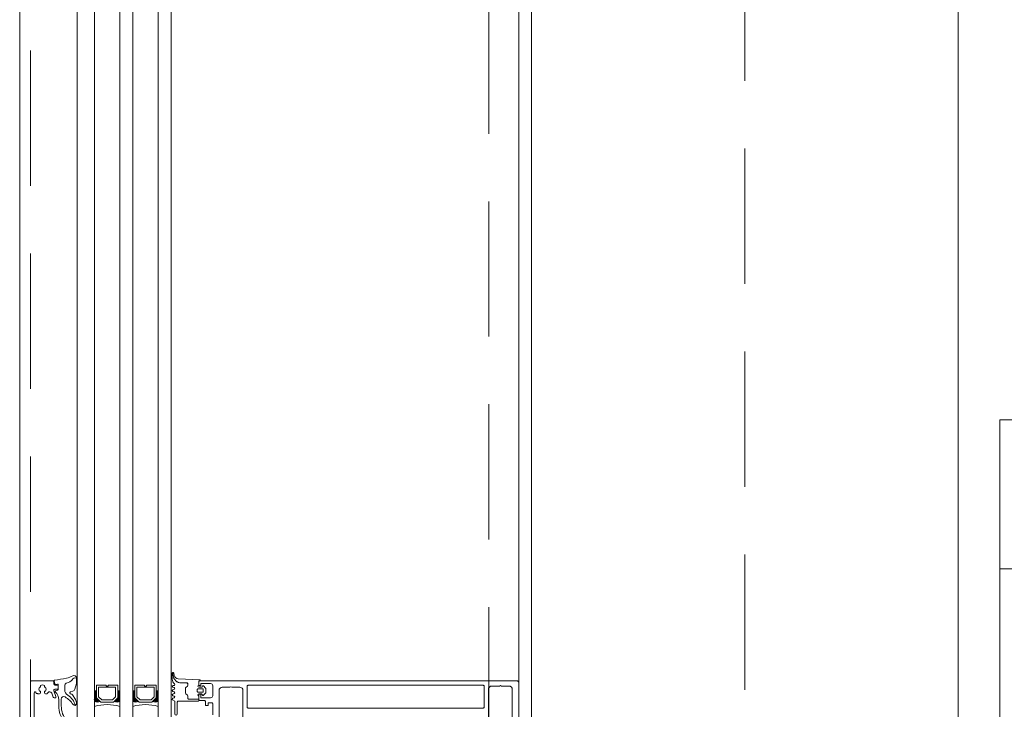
# Model space of a CAD drawing. Header units: millimetres. Extents: x 213386 to 506888, y 183055 to 450952.
# Tile 50 of 256: x 373037 to 373498, y 291576 to 291900. Entities that reach past the tile are written whole.
import ezdxf

# ---------------------------------------------------------------- set-up
doc = ezdxf.new("R2010")
doc.units = ezdxf.units.MM
doc.linetypes.add('CK_Čerchovaná 50', pattern=[6, 3, -1.5, 0, -1.5])
doc.linetypes.add('ČÁRKOVANÁ', pattern=[19.05, 12.7, -6.35])
for name, color, linetype, lineweight in [('FASÁDA DETAILNÍ', 255, 'Continuous', 0), ('HU-ocel pohled', 255, 'Continuous', 0), ('KOTY', 255, 'Continuous', 0), ('KOTY 50', 255, 'Continuous', 0), ('NOVA', 255, 'Continuous', 0), ('TENKA', 255, 'Continuous', 0)]:
    doc.layers.add(name, color=color, linetype=linetype, lineweight=lineweight)
doc.layers.get('KOTY').off()
doc.layers.get('KOTY 50').off()

# ---------------------------------------------------------------- blocks, each defined once
blk = doc.blocks.new('NOVÁ PODLAHA')
at = {"layer": 'NOVA'}
blk.add_lwpolyline([(25700, 16457.5), (25700, 0), (0, 0), (0, 15942.5)], dxfattribs=at)
blk = doc.blocks.new('ztužení sloupů 2')
at = {"layer": 'HU-ocel pohled'}
blk.add_line((141027.96, 177297.86), (141083.33, 177297.86), dxfattribs=at)
blk.add_lwpolyline([(141027.96, 177367.86), (141027.96, 176607.86), (141587.96, 176607.86), (141587.96, 177367.86)], close=True, dxfattribs=at)
blk = doc.blocks.new('284336')
for points in [[(-0.7, -9.6), (-10, -9.6, 0.414511), (-10.51, -10.11), (-10.51, -15.51, -1), (-11.69, -15.51), (-11.69, -9.6), (-12.69, -8.95, -0.668884), (-12.6, -8.23), (-11.99, -8.01, 0.766384), (-11.99, -7.21), (-12.6, -6.99, -0.76831), (-12.6, -6.23), (-11.99, -6.01, 0.766384), (-11.99, -5.21), (-12.6, -4.99, -0.76831), (-12.6, -4.23), (-11.99, -4.01, 0.766384), (-11.99, -3.21), (-12.6, -2.99, -0.877523), (-12.5, -2.22), (-12.1, -2.22, 0.698129), (-11.83, -1.5, -0.220231), (-12.89, 0.78), (-12.89, 3.45, -0.157143), (-12.82, 3.68), (-12.69, 3.42, -0.067482), (-12.48, 2.53, 0.393136), (-8.66, -1.02), (-6.1, -1.02, -0.414214), (-5.61, -1.51), (-5.61, -2.22, -0.267949), (-5.85, -2.65), (-6.35, -2.93, 0.267949), (-6.61, -3.38), (-6.61, -5.84, 0.267949), (-6.35, -6.29), (-5.85, -6.57, -0.267949), (-5.61, -7), (-5.61, -8.11, 0.414215), (-5.1, -8.62), (-0.41, -8.62), (-0.41, -9.31, -0.414212), (-0.7, -9.6)], [(-0.41, 0), (-0.41, -2, 0.990243), (-0.4, -3.02), (0.9, -3.02, 0.414214), (1.21, -2.71), (1.21, -2.61, -0.668123), (1.71, -2.4), (2.75, -3.45, -0.199004), (2.89, -3.79), (2.89, -5.43, -0.199038), (2.75, -5.77), (1.71, -6.82, -0.668191), (1.21, -6.61), (1.21, -6.51, 0.414214), (0.9, -6.2), (-0.4, -6.2, 0.990269), (-0.41, -7.22), (-0.41, -8.6), (-5.1, -8.6, -0.414215), (-5.59, -8.11), (-5.59, -7, 0.267949), (-5.84, -6.56), (-6.34, -6.27, -0.267949), (-6.59, -5.84), (-6.59, -3.38, -0.267949), (-6.34, -2.95), (-5.84, -2.66, 0.267949), (-5.59, -2.22), (-5.59, -1.51, 0.414214), (-6.1, -1), (-8.66, -1, -0.393156), (-12.46, 2.53, 0.067572), (-12.67, 3.43), (-12.8, 3.7, -0.637545), (-12.12, 3.53), (-11.92, 2.53, 0.344315), (-10.06, 0.91), (0, 0.38, -0.406913), (0.39, 0), (-0.41, 0)], [(1.7, -4.31, 0.414235), (1.2, -3.81), (-0.7, -3.81, 0.414214), (-1.2, -4.31), (-1.2, -4.91, 0.414214), (-0.7, -5.41), (1.2, -5.41, 0.414235), (1.7, -4.91), (1.7, -4.31)]]:
    blk.add_lwpolyline(points, format="xyb", close=True)
blk = doc.blocks.new('433270')
blk.add_lwpolyline([(1, 0, 0.414364), (0, -1), (0, -1.4, 0.255924), (0.23, -1.83, -0.547723), (0.23, -3.17, 0.255924), (0, -3.6), (0, -14.6, 0.414214), (0.3, -14.9), (1.2, -14.9, 0.414214), (1.7, -14.4), (1.7, -10.3, -0.414214), (2, -10), (6, -10, 0.414248), (7, -9), (7, -7.7, 0.414179), (6.5, -7.2), (5.7, -7.2, 0.414232), (5.4, -7.5), (5.4, -8.2, -0.414198), (5.1, -8.5), (2.8, -8.5, -0.414204), (1.8, -7.5), (1.8, -4.49, -0.147432), (1.97, -3.94, 0.147461), (2.4, -2.5), (2.4, -2.3, -0.414214), (2.9, -1.8), (21.87, -1.8, -0.668178), (22.22, -2.65), (22.16, -2.72, 1), (21.59, -3.29), (21.52, -3.35, 0.198912), (21.38, -3.71), (21.38, -4.05, 0.414214), (22.08, -4.75), (22.38, -4.75, 0.576988), (22.64, -4.3, -0.311246), (24.56, -4.3, 0.576988), (24.82, -4.75), (25.3, -4.75, -0.260065), (25.3, -6.65), (24.82, -6.65, 0.576988), (24.56, -7.1, -0.311246), (22.64, -7.1, 0.576988), (22.38, -6.65), (22.08, -6.65, 0.414214), (21.38, -7.35), (21.38, -7.61, 0.267949), (21.63, -8.04), (21.89, -8.2, -0.637047), (21.73, -10), (19.83, -10.7, 0.315299), (19.5, -11.17), (19.5, -11.49, 0.520567), (20.17, -11.96), (22.83, -10.99, -0.520567), (23.5, -11.46), (23.5, -12.5, 0.414062), (24, -13), (25, -13, 0.414186), (25.5, -12.5), (25.5, -11.5, -0.414182), (26, -11), (27, -11, 0.414214), (27.5, -10.5), (27.5, -0.5, 0.414214), (27, 0), (1, 0)], format="xyb", close=True)
blk = doc.blocks.new('284325')
for points in [[(0.84, -5.23, -0.560316), (0.94, -4.73), (1.94, -4.36, 0.3153), (2.14, -4.08), (2.14, -1.89, 0.451558), (1.8, -1.59), (0.9, -1.7, -0.399586), (0.57, -1.46), (0.3, -0.07, -0.415977), (0.53, 0.29, 0.024107), (6.15, 1.24, 0.076636), (8.99, 2.34, -0.577615), (10.79, 1.3), (10.02, 1.37, 0.283171), (9.08, 0.9, -0.168429), (7.07, -0.74), (5.9, -1.16, 0.315302), (5.24, -2.1), (5.24, -4.21, 0.269719), (6.76, -6.82, -0.194797), (10.18, -11.53, -0.342663), (9.17, -11.17, 0.119207), (5.43, -7.59, 0.578571), (3.63, -8.62), (3.63, -11.77, 0.176415), (6.16, -18.72, -1), (5.24, -19.49, -0.176415), (2.43, -11.77), (2.43, -8.89, 0.208286), (0.84, -5.23)], [(8.95, -6.65), (10.32, -8.78, -0.134555), (10.79, -10.63, -0.339795), (10.19, -11.53, 0.194788), (6.76, -6.81, -0.269736), (5.25, -4.21), (5.25, -2.1, -0.315302), (5.9, -1.17), (7.07, -0.74, 0.168429), (9.09, 0.89, -0.283167), (10.01, 1.36), (10.79, 1.29), (10.79, -0.74, -0.070852), (10.71, -1.3), (9.95, -3.93, -0.241839), (9.08, -4.83), (7.93, -5.22, 0.836024), (8.08, -6.19), (8.11, -6.19, -0.255349), (8.95, -6.65)]]:
    blk.add_lwpolyline(points, format="xyb", close=True)

msp = doc.modelspace()

# ---------------------------------------------------------------- linework, layer by layer
at = {"layer": 'FASÁDA DETAILNÍ'}
for p, q in [((373063.64, 288952.65), (373063.64, 307967.15)), ((373063.64, 284292.15), (373063.64, 307967.15)), ((373071.64, 307967.15), (373071.64, 288952.65)), ((373071.64, 307967.15), (373071.64, 287719.03)), ((373083.64, 288952.65), (373083.64, 307967.15)), ((373083.64, 287719.03), (373083.64, 307967.15)), ((373089.64, 307967.15), (373089.64, 288952.65)), ((373089.64, 307967.15), (373089.64, 287719.03)), ((373101.64, 288952.65), (373101.64, 307967.15)), ((373101.64, 287719.03), (373101.64, 307967.15)), ((373107.64, 307967.15), (373107.64, 288952.65)), ((373063.64, 291577.65), (373063.64, 293717.15)), ((373270.64, 293700.65), (373270.64, 291588.65)), ((373071.64, 292050.37), (373071.64, 291577.65)), ((373083.64, 291577.65), (373083.64, 292050.37)), ((373089.64, 292050.37), (373089.64, 291577.65)), ((373101.64, 291577.65), (373101.64, 292050.37)), ((373107.64, 292050.37), (373107.64, 291577.65))]:
    msp.add_line(p, q, dxfattribs=at)
for points in [[(399616.64, 284292.15), (373036.64, 284292.15), (373036.64, 307972.15), (399616.64, 307972.15)], [(399376.64, 284532.15), (373276.64, 284532.15), (373276.64, 307732.15), (399376.64, 307732.15)], [(399176.64, 284732.15), (373476.64, 284732.15), (373476.64, 307532.15), (399176.64, 307532.15)], [(373082.64, 291587.65), (373082.64, 291581.65), (373080.64, 291579.65), (373074.64, 291579.65), (373072.64, 291581.65), (373072.64, 291587.65), (373077.14, 291587.65), (373077.14, 291587.15), (373078.14, 291587.15), (373078.14, 291587.65)], [(373100.64, 291587.65), (373100.64, 291581.65), (373098.64, 291579.65), (373092.64, 291579.65), (373090.64, 291581.65), (373090.64, 291587.65), (373095.14, 291587.65), (373095.14, 291587.15), (373096.14, 291587.15), (373096.14, 291587.65)], [(373073.64, 291586.65), (373081.64, 291586.65), (373081.64, 291582.07), (373080.22, 291580.65), (373075.19, 291580.65), (373073.64, 291582.07)], [(373091.64, 291586.65), (373099.64, 291586.65), (373099.64, 291582.07), (373098.22, 291580.65), (373093.19, 291580.65), (373091.64, 291582.07)]]:
    msp.add_lwpolyline(points, close=True, dxfattribs=at)
at = {"layer": 'FASÁDA DETAILNÍ', "linetype": 'ČÁRKOVANÁ', "ltscale": 5}
msp.add_lwpolyline([(399611.64, 284297.15), (373041.64, 284297.15), (373041.64, 307967.15), (399611.64, 307967.15)], close=True, dxfattribs=at)
at = {"layer": 'FASÁDA DETAILNÍ', "color": 7, "linetype": 'ČÁRKOVANÁ', "ltscale": 5}
for points in [[(399396.64, 284512.15), (373256.64, 284512.15), (373256.64, 307752.15), (399396.64, 307752.15)], [(399276.64, 284632.15), (373376.64, 284632.15), (373376.64, 307632.15), (399276.64, 307632.15)]]:
    msp.add_lwpolyline(points, close=True, dxfattribs=at)
at = {"layer": 'FASÁDA DETAILNÍ'}
for points in [[(373270.64, 291563.15), (373270.64, 291588.65, 0.414214), (373269.64, 291589.65), (373269.64, 291589.65), (373121.14, 291589.65, 0.414214), (373120.64, 291589.15), (373120.64, 291587.85, 0.41422), (373121.14, 291587.35), (373121.64, 291587.35), (373121.64, 291588.35), (373126.14, 291588.35, -0.414214), (373127.14, 291587.35), (373127.14, 291582.65, -0.414214), (373126.14, 291581.65), (373121.64, 291581.65), (373121.64, 291583.35), (373121.14, 291583.35, 0.414201), (373120.64, 291582.85), (373120.64, 291580.85, 0.414214), (373121.14, 291580.35), (373123.28, 291580.35, -0.414214), (373123.78, 291579.85), (373123.78, 291578.05), (373125.03, 291578.05), (373125.03, 291579.25), (373126.84, 291579.25, -0.414214), (373127.14, 291578.95), (373127.14, 291573.66, -0.414167)], [(373130.14, 291566.8), (373130.14, 291585.16, -0.414214), (373131.64, 291586.66), (373135.14, 291586.66, -0.399985), (373136.14, 291586.66), (373139.84, 291586.66, -0.414214), (373141.34, 291585.16), (373141.34, 291566.8, 0.13165)], [(373256.44, 291566.81), (373256.44, 291585.66, -0.414232), (373257.94, 291587.16), (373261.65, 291587.16, -0.399985), (373262.65, 291587.16), (373266.14, 291587.16, -0.414232), (373267.64, 291585.66), (373267.64, 291566.81, 0.116937)]]:
    msp.add_lwpolyline(points, format="xyb", dxfattribs=at)
msp.add_lwpolyline([(373143.84, 291587.55), (373253.94, 291587.55, -0.414214), (373254.44, 291587.05), (373254.44, 291577.35, -0.414214), (373253.94, 291576.85), (373143.84, 291576.85, -0.414214), (373143.34, 291577.35), (373143.34, 291587.05, -0.414214), (373143.84, 291587.55)], format="xyb", close=True, dxfattribs=at)
for centre, radius, start, end in [((373072.14, 291585.52), 0.596, 213.0366, 326.9634), ((373072.14, 291585.22), 0.596, 213.0366, 326.9634), ((373072.14, 291584.93), 0.596, 213.0366, 326.9634), ((373072.14, 291584.64), 0.596, 213.0366, 326.9634), ((373072.14, 291584.35), 0.596, 213.0366, 326.9634), ((373072.14, 291584.05), 0.596, 213.0366, 326.9634), ((373072.14, 291583.76), 0.596, 213.0366, 326.9634), ((373072.14, 291583.47), 0.596, 213.0366, 326.9634), ((373072.14, 291583.18), 0.596, 213.0366, 326.9634), ((373083.14, 291585.52), 0.596, 213.0366, 326.9634), ((373083.14, 291585.22), 0.596, 213.0366, 326.9634), ((373083.14, 291584.93), 0.596, 213.0366, 326.9634), ((373083.14, 291584.64), 0.596, 213.0366, 326.9634), ((373083.14, 291584.35), 0.596, 213.0366, 326.9634), ((373083.14, 291584.05), 0.596, 213.0366, 326.9634), ((373083.14, 291583.76), 0.596, 213.0366, 326.9634), ((373083.14, 291583.47), 0.596, 213.0366, 326.9634), ((373083.14, 291583.18), 0.596, 213.0366, 326.9634), ((373090.14, 291585.52), 0.596, 213.0366, 326.9634), ((373090.14, 291585.22), 0.596, 213.0366, 326.9634), ((373090.14, 291584.93), 0.596, 213.0366, 326.9634), ((373090.14, 291584.64), 0.596, 213.0366, 326.9634), ((373090.14, 291584.35), 0.596, 213.0366, 326.9634), ((373090.14, 291584.05), 0.596, 213.0366, 326.9634), ((373090.14, 291583.76), 0.596, 213.0366, 326.9634), ((373090.14, 291583.47), 0.596, 213.0366, 326.9634), ((373090.14, 291583.18), 0.596, 213.0366, 326.9634), ((373101.14, 291585.52), 0.596, 213.0366, 326.9634), ((373101.14, 291585.22), 0.596, 213.0366, 326.9634), ((373101.14, 291584.93), 0.596, 213.0366, 326.9634), ((373101.14, 291584.64), 0.596, 213.0366, 326.9634), ((373101.14, 291584.35), 0.596, 213.0366, 326.9634), ((373101.14, 291584.05), 0.596, 213.0366, 326.9634), ((373101.14, 291583.76), 0.596, 213.0366, 326.9634), ((373101.14, 291583.47), 0.596, 213.0366, 326.9634), ((373101.14, 291583.18), 0.596, 213.0366, 326.9634), ((373072.14, 291582.88), 0.596, 213.0366, 326.9634), ((373072.14, 291582.59), 0.596, 213.0366, 326.9634), ((373072.14, 291582.3), 0.596, 213.0366, 326.9634), ((373072.14, 291582.01), 0.596, 213.0366, 326.9634), ((373072.28, 291581.99), 0.879, 223.5036, 316.0051), ((373072.42, 291582.09), 1.26, 231.5004, 308.0344), ((373072.56, 291582.25), 1.71, 237.3143, 302.7051), ((373072.71, 291582.49), 2.25, 241.5972, 298.4727), ((373072.88, 291582.84), 2.9, 244.7048, 294.6933), ((373072.99, 291583.21), 3.55, 247.591, 292.7062), ((373077.64, 291555.76), 22.7, 74.6728, 105.3272), ((373082.29, 291583.21), 3.55, 247.2938, 292.409), ((373082.4, 291582.84), 2.9, 245.3067, 295.2952), ((373082.57, 291582.49), 2.25, 241.5273, 298.4028), ((373082.71, 291582.25), 1.71, 237.2949, 302.6857), ((373082.85, 291582.09), 1.26, 231.9656, 308.4996), ((373083, 291581.99), 0.879, 223.9949, 316.4964), ((373083.14, 291582.88), 0.596, 213.0366, 326.9634), ((373083.14, 291582.59), 0.596, 213.0366, 326.9634), ((373083.14, 291582.3), 0.596, 213.0366, 326.9634), ((373083.14, 291582.01), 0.596, 213.0366, 326.9634), ((373090.14, 291582.88), 0.596, 213.0366, 326.9634), ((373090.14, 291582.59), 0.596, 213.0366, 326.9634), ((373090.14, 291582.3), 0.596, 213.0366, 326.9634), ((373090.14, 291582.01), 0.596, 213.0366, 326.9634), ((373090.28, 291581.99), 0.879, 223.5036, 316.0051), ((373090.42, 291582.09), 1.26, 231.5004, 308.0344), ((373090.56, 291582.25), 1.71, 237.3143, 302.7051), ((373090.71, 291582.49), 2.25, 241.5972, 298.4727), ((373090.88, 291582.84), 2.9, 244.7048, 294.6933), ((373090.99, 291583.21), 3.55, 247.591, 292.7062), ((373095.64, 291555.76), 22.7, 74.6728, 105.3272), ((373100.29, 291583.21), 3.55, 247.2938, 292.409), ((373100.4, 291582.84), 2.9, 245.3067, 295.2952), ((373100.57, 291582.49), 2.25, 241.5273, 298.4028), ((373100.71, 291582.25), 1.71, 237.2949, 302.6857), ((373100.85, 291582.09), 1.26, 231.9656, 308.4996), ((373101, 291581.99), 0.879, 223.9949, 316.4964), ((373101.14, 291582.88), 0.596, 213.0366, 326.9634), ((373101.14, 291582.59), 0.596, 213.0366, 326.9634), ((373101.14, 291582.3), 0.596, 213.0366, 326.9634), ((373101.14, 291582.01), 0.596, 213.0366, 326.9634)]:
    msp.add_arc(centre, radius, start, end, dxfattribs=at)
at = {"layer": 'TENKA', "linetype": 'CK_Čerchovaná 50', "ltscale": 50}
msp.add_line((373476.64, 284532.15), (373476.64, 307732.15), dxfattribs=at)
at = {"layer": 'TENKA', "ltscale": 20}
msp.add_lwpolyline([(373476.64, 291589.65), (373476.64, 295894.65)], dxfattribs=at)

# ---------------------------------------------------------------- block references
at = {"layer": 'FASÁDA DETAILNÍ'}
for name, p in [('284325', (373052.5, 291589.65)), ('284336', (373121.05, 291589.65))]:
    msp.add_blockref(name, p, dxfattribs=at)
at = {"layer": 'FASÁDA DETAILNÍ', "rotation": 90}
msp.add_blockref('433270', (373041.64, 291562.15), dxfattribs=at)
at = {"layer": 'KOTY'}
msp.add_blockref('NOVÁ PODLAHA', (373476.64, 284732.15), dxfattribs=at)
at = {"layer": 'KOTY 50'}
msp.add_blockref('ztužení sloupů 2', (232468.31, 114344.3), dxfattribs=at)

doc.saveas('drawing.dxf')
